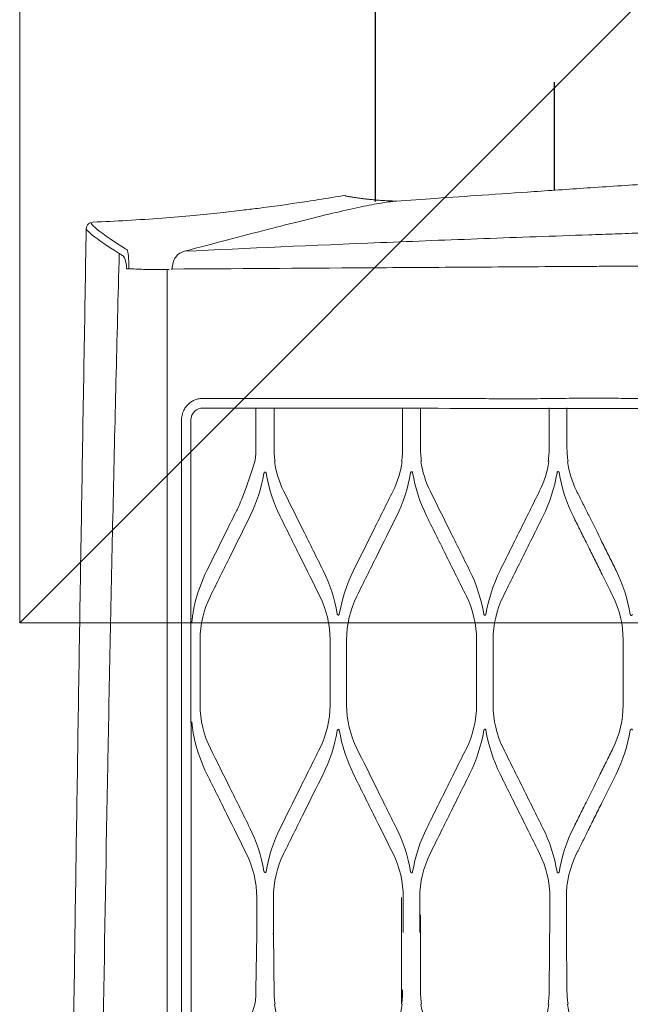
# Model space of a CAD drawing. Header units: millimetres. Extents: x -367720 to -162733, y 309172 to 337444.
# Tile 140 of 256: x -361192 to -361022, y 327971 to 328244. Entities that reach past the tile are written whole.
import ezdxf

# ---------------------------------------------------------------- set-up
doc = ezdxf.new("R2010")
doc.units = ezdxf.units.MM
doc.header["$LTSCALE"] = 10
doc.header["$MEASUREMENT"] = 0
doc.layers.get('0').update_dxf_attribs({"color": 255, "lineweight": 13})
doc.layers.add('LATS_CONTROL_LINE', color=2, linetype='Continuous')
doc.layers.add('LATS_PIPE_REFRIGERANT', color=3, linetype='Continuous')
for name, color, linetype, lineweight in [('LATS_EQ_IDU', 7, 'Continuous', 0), ('LATS_SERVICE_SPACE', 1, 'Continuous', 9), ('VZ1', 6, 'Continuous', 18)]:
    doc.layers.add(name, color=color, linetype=linetype, lineweight=lineweight)
doc.styles.add('ROMANS', font='ROMANS.shx', dxfattribs={"height": 80})

# ---------------------------------------------------------------- blocks, each defined once
blk = doc.blocks.new('LATS_IDU_LOW_STATIC_L2')
at = {"layer": 'LATS_SERVICE_SPACE', "color": 1, "ltscale": 2}
for p, q in [((1221.46, 343.7), (621.46, 343.7)), ((1221.46, 343.7), (621.46, -256.3)), ((1221.46, -256.3), (1221.46, 343.7))]:
    blk.add_line(p, q, dxfattribs=at)
blk = doc.blocks.new('LATS_IDU_WALL_MOUNTED_SV')
at = {"color": 0}
for p, q in [((575.75, 258.29), (575.78, 258.29)), ((-564.37, 235.79), (564.37, 235.79)), ((564.37, 235.21), (564.37, 235.79)), ((522.6, 229.2), (-522.6, 228.8)), ((443.56, 226.64), (461.56, 226.64)), ((364.39, 211.12), (379.86, 210.87)), ((390.06, 210.92), (380.36, 210.92)), ((515.06, 211.12), (525.99, 211.12)), ((362.39, 206.03), (380.36, 206.29)), ((380.36, 206.29), (390.06, 206.29)), ((515.06, 206.11), (525.99, 206.11)), ((461.56, 190.56), (443.56, 190.56)), ((443.56, 185.95), (461.56, 185.95)), ((360.39, 170.68), (390.06, 170.68)), ((390.06, 170.2), (380.36, 170.2)), ((515.06, 170.38), (525.99, 170.38)), ((364.39, 165.43), (385.21, 165.43)), ((380.36, 165.61), (390.06, 165.61)), ((515.06, 165.43), (525.99, 165.43)), ((461.56, 149.84), (443.56, 149.84)), ((443.56, 145.26), (461.56, 145.26)), ((364.39, 129.66), (385.21, 129.48)), ((390.06, 129.48), (380.36, 129.48)), ((515.06, 129.66), (525.99, 129.66)), ((364.39, 124.74), (380.36, 124.91)), ((380.36, 124.91), (390.06, 124.91)), ((515.06, 124.74), (525.99, 124.74)), ((461.56, 109.13), (443.56, 109.13))]:
    blk.add_line(p, q, dxfattribs=at)
blk.add_ellipse((564.6, 245.64), major_axis=(0, 1.5), ratio=0.001219, start_param=0.273685, end_param=0.98339, dxfattribs=at)
for points, knots in [([(575.7, 258.28), (550.94, 258.7), (501.2, 259.53), (426.75, 260.72), (352.7, 261.82), (279.64, 262.8), (207.59, 263.67), (136.51, 264.37), (67.42, 264.83), (22.01, 264.93), (0, 264.94)], [0, 0, 0, 0, 0.129019, 0.259249, 0.387951, 0.514907, 0.640002, 0.763398, 0.885303, 1, 1, 1, 1]), ([(568.8, 249.09), (571.38, 253.17), (573.31, 255.91), (575.06, 257.89), (575.46, 258.23), (575.71, 258.28)], [0, 0, 0, 0, 0.691892, 0.691892, 1, 1, 1, 1]), ([(577.37, 257.11), (577.37, 257.11), (577.34, 257.26), (577.11, 257.69), (576.43, 258.2), (575.99, 258.26), (575.77, 258.25)], [0, 0, 0, 0, 0.006966, 0.361923, 0.701237, 1, 1, 1, 1]), ([(0, 256.29), (94.88, 256.29), (189.76, 255.7), (332, 253.93), (379.4, 253.19), (450.46, 251.85), (474.14, 251.37), (509.65, 250.57), (521.49, 250.3), (545.15, 249.72), (556.99, 249.44), (568.8, 249.09)], [0, 0, 0, 0, 0.5, 0.5, 0.75, 0.75, 0.875, 0.875, 0.9375, 0.9375, 1, 1, 1, 1]), ([(577.5, 256.47), (577.48, 256.71), (577.41, 256.83), (577.03, 256.84), (576.6, 256.5), (574.78, 254.45), (572.85, 251.71), (570.27, 247.67)], [0, 0, 0, 0, 0.16353, 0.16353, 0.442353, 0.442353, 1, 1, 1, 1]), ([(584.99, 186.27), (584.56, 188.76), (583.82, 193.27), (582.9, 199.3), (582.24, 203.88), (581.75, 207.52), (581.29, 211.03), (580.74, 215.56), (580.07, 221.46), (579.33, 228.86), (578.59, 237.5), (577.95, 246.82), (577.64, 253.26), (577.51, 256.42)], [0, 0, 0, 0, 0.10773, 0.194511, 0.26002, 0.304889, 0.351802, 0.4112, 0.498886, 0.604273, 0.726948, 0.866225, 1, 1, 1, 1]), ([(568.81, 249.08), (568.81, 249.08), (568.8, 249.07), (568.8, 249.07), (568.79, 249.07), (568.79, 249.07)], [0, 0, 0, 0, 0.614625, 0.614625, 1, 1, 1, 1]), ([(568.8, 249.09), (568.8, 249.08), (568.8, 249.08), (568.81, 249.08), (568.81, 249.08), (568.81, 249.08)], [0, 0, 0, 0, 0.381968, 0.381968, 1, 1, 1, 1]), ([(564.37, 237.62), (564.35, 239.03), (564.36, 240.43), (564.43, 243.26), (564.49, 244.68), (564.58, 246.22), (564.59, 246.34), (564.6, 246.47)], [0, 0, 0, 0, 0.472513, 0.472513, 0.95747, 0.95747, 1, 1, 1, 1]), ([(564.6, 247.08), (565.67, 247.08), (566.58, 247.28), (567.77, 247.73), (568.12, 247.99), (568.28, 248.26)], [0, 0, 0, 0, 0.5, 0.5, 1, 1, 1, 1]), ([(569.75, 246.85), (569.53, 246.75), (568.99, 246.66), (567.23, 246.5), (565.96, 246.45), (564.6, 246.47)], [0, 0, 0, 0, 0.5, 0.5, 1, 1, 1, 1]), ([(564.37, 235.79), (564.36, 236.05), (564.36, 236.32), (564.36, 236.93), (564.36, 237.28), (564.37, 237.62)], [0, 0, 0, 0, 0.431737, 0.431737, 1, 1, 1, 1]), ([(569.43, 231), (569.19, 231.89), (568.72, 232.77), (566.95, 234.06), (565.72, 234.4), (564.49, 234.43)], [0, 0, 0, 0, 0.5, 0.5, 1, 1, 1, 1]), ([(564.49, 234.43), (564.6, 217.26), (564.77, 189.89), (564.99, 156.17), (565.12, 136.41), (565.19, 125.6), (565.23, 119.75), (565.23, 118.92)], [0, 0, 0, 0, 0.486926, 0.733246, 0.856406, 0.979567, 1, 1, 1, 1]), ([(522.01, 231.8), (509.61, 231.8), (497.22, 231.8), (460.04, 231.8), (435.26, 231.8), (385.68, 231.8), (360.9, 231.8), (236.97, 231.8), (137.82, 231.8), (-10.9, 231.8), (-60.47, 231.8), (-178.27, 231.8), (-246.5, 231.8), (-348.85, 231.8), (-382.96, 231.8), (-425.61, 231.8), (-434.13, 231.8), (-444.8, 231.8), (-446.93, 231.8), (-453.32, 231.8), (-457.59, 231.8), (-463.98, 231.8), (-466.12, 231.8), (-470.38, 231.8), (-472.51, 231.8), (-483.17, 231.8), (-491.7, 231.8), (-503.43, 231.8), (-506.63, 231.8), (-510.5, 231.8), (-511.17, 231.8), (-511.84, 231.8)], [0, 0, 0, 0, 0.035962, 0.035962, 0.107886, 0.107886, 0.17981, 0.17981, 0.467507, 0.467507, 0.611355, 0.611355, 0.809344, 0.809344, 0.908338, 0.908338, 0.933087, 0.933087, 0.939274, 0.939274, 0.951648, 0.951648, 0.957835, 0.957835, 0.964022, 0.964022, 0.988771, 0.988771, 0.998052, 0.998052, 1, 1, 1, 1]), ([(522.6, 231.8), (522.88, 231.79), (523.44, 231.77), (524.26, 231.58), (525.17, 231.24), (526.13, 230.71), (526.7, 230.17), (526.99, 229.89)], [0, 0, 0, 0, 0.16404, 0.329399, 0.500384, 0.74757, 1, 1, 1, 1]), ([(526.99, 229.89), (527.24, 229.6), (527.73, 229.02), (528.23, 228.02), (528.55, 226.94), (528.58, 226.18), (528.6, 225.8)], [0, 0, 0, 0, 0.247212, 0.491151, 0.739616, 1, 1, 1, 1]), ([(583.35, 172.1), (583.26, 173.37), (583.04, 174.99), (582.42, 178.63), (582.04, 180.55), (581.12, 184.87), (580.58, 187.26), (578.75, 195.05), (577.23, 201.11), (573.65, 214.95), (571.63, 222.64), (569.43, 231)], [0, 0, 0, 0, 0.165421, 0.165421, 0.304517, 0.304517, 0.443614, 0.443614, 0.721807, 0.721807, 1, 1, 1, 1]), ([(578.06, 3.46), (577.76, 12.21), (577.3, 25.91), (576.69, 44.57), (576.18, 59.43), (575.59, 74.28), (575.03, 89.13), (574.59, 101.47), (574.25, 111.31), (573.9, 121.12), (573.47, 133.33), (572.77, 152.72), (571.48, 186.01), (570.27, 213.46), (569.43, 231)], [0, 0, 0, 0, 0.112351, 0.175925, 0.2395, 0.303075, 0.366649, 0.430224, 0.462011, 0.493799, 0.557373, 0.620948, 0.748097, 1, 1, 1, 1]), ([(438.83, 228.94), (438.69, 228.94), (438.45, 228.92), (438.04, 228.87), (437.83, 228.85), (437.21, 228.78), (436.8, 228.72), (435.56, 228.53), (434.73, 228.38), (433.92, 228.19)], [0, 0, 0, 0, 0.125, 0.125, 0.25, 0.25, 0.5, 0.5, 1, 1, 1, 1]), ([(471.2, 228.19), (470.88, 228.27), (470.55, 228.34), (469.68, 228.51), (469.13, 228.6), (468.23, 228.73), (467.88, 228.78), (467.32, 228.85), (467.11, 228.87), (466.8, 228.9), (466.68, 228.91), (466.51, 228.93), (466.45, 228.93), (466.37, 228.94), (466.34, 228.94), (466.3, 228.94), (466.29, 228.94), (466.29, 228.94)], [0, 0, 0, 0, 0.198955, 0.198955, 0.529542, 0.529542, 0.742902, 0.742902, 0.867242, 0.867242, 0.936308, 0.936308, 0.973666, 0.973666, 0.993582, 0.993582, 1, 1, 1, 1]), ([(525.88, 225.88), (525.9, 226.69), (525.61, 227.5), (524.44, 228.77), (523.53, 229.21), (522.6, 229.2)], [0, 0, 0, 0, 0.5, 0.5, 1, 1, 1, 1]), ([(360.39, 211.42), (350.39, 214.7), (348.53, 215.62), (344.82, 217.46), (342.97, 218.39), (337.46, 221.13), (333.81, 222.94), (330.17, 224.75)], [0, 0, 0, 0, 0.251815, 0.251815, 0.50363, 0.50363, 1, 1, 1, 1]), ([(424.28, 224.75), (422.43, 223.83), (420.58, 222.91), (416.88, 221.07), (415.03, 220.15), (409.52, 217.41), (405.86, 215.59), (402.2, 213.77)], [0, 0, 0, 0, 0.251815, 0.251815, 0.50363, 0.50363, 1, 1, 1, 1]), ([(511.06, 211.42), (501.06, 214.7), (499.2, 215.62), (495.49, 217.46), (493.63, 218.39), (488.13, 221.13), (484.48, 222.94), (480.84, 224.75)], [0, 0, 0, 0, 0.251815, 0.251815, 0.50363, 0.50363, 1, 1, 1, 1]), ([(525.81, 119.04), (525.77, 137.74), (525.83, 156.18), (525.87, 191.93), (525.89, 209.28), (525.88, 225.8)], [0, 0, 0, 0, 0.5, 0.5, 1, 1, 1, 1]), ([(409.33, 212.82), (411.19, 213.74), (413.05, 214.66), (416.76, 216.51), (418.62, 217.43), (424.13, 220.16), (427.77, 221.98), (431.42, 223.79)], [0, 0, 0, 0, 0.251892, 0.251892, 0.503784, 0.503784, 1, 1, 1, 1]), ([(473.7, 223.79), (475.55, 222.87), (477.4, 221.95), (481.1, 220.11), (482.96, 219.19), (488.46, 216.45), (492.12, 214.64), (495.78, 212.82)], [0, 0, 0, 0, 0.251892, 0.251892, 0.503784, 0.503784, 1, 1, 1, 1]), ([(380.36, 210.92), (380.31, 210.92), (380.26, 210.92), (380.16, 210.91), (380.12, 210.91), (380.04, 210.91), (380, 210.9), (379.94, 210.89), (379.91, 210.89), (379.87, 210.88), (379.86, 210.87), (379.86, 210.87)], [0, 0, 0, 0, 0.176741, 0.176741, 0.352787, 0.352787, 0.538624, 0.538624, 0.750507, 0.750507, 1, 1, 1, 1]), ([(397.2, 208.32), (397.17, 208.33), (397.14, 208.34), (397.09, 208.36), (397.07, 208.38), (397.03, 208.42), (397.01, 208.44), (397, 208.49), (396.99, 208.51), (396.99, 208.56), (396.99, 208.59), (397, 208.65), (397.02, 208.68), (397.05, 208.74), (397.08, 208.77), (397.15, 208.83), (397.19, 208.86), (397.27, 208.9), (397.31, 208.91), (397.34, 208.91)], [0, 0, 0, 0, 0.094728, 0.094728, 0.190135, 0.190135, 0.278067, 0.278067, 0.36478, 0.36478, 0.461281, 0.461281, 0.576239, 0.576239, 0.715795, 0.715795, 0.878788, 0.878788, 1, 1, 1, 1]), ([(507.77, 208.91), (507.82, 208.9), (507.87, 208.89), (507.96, 208.84), (507.99, 208.81), (508.06, 208.74), (508.09, 208.7), (508.12, 208.63), (508.13, 208.59), (508.13, 208.53), (508.12, 208.5), (508.11, 208.45), (508.09, 208.42), (508.05, 208.38), (508.03, 208.37), (507.99, 208.34), (507.96, 208.33), (507.93, 208.32), (507.92, 208.32), (507.92, 208.32)], [0, 0, 0, 0, 0.163856, 0.163856, 0.318064, 0.318064, 0.488871, 0.488871, 0.608868, 0.608868, 0.707675, 0.707675, 0.807304, 0.807304, 0.895012, 0.895012, 0.981644, 0.981644, 1, 1, 1, 1]), ([(379.86, 206.34), (379.86, 206.34), (379.87, 206.33), (379.91, 206.32), (379.94, 206.31), (380.02, 206.31), (380.07, 206.3), (380.17, 206.3), (380.22, 206.3), (380.31, 206.29), (380.33, 206.29), (380.36, 206.29)], [0, 0, 0, 0, 0.233302, 0.233302, 0.46706, 0.46706, 0.692986, 0.692986, 0.904432, 0.904432, 1, 1, 1, 1]), ([(402.2, 203.44), (404.05, 202.53), (405.9, 201.61), (409.6, 199.77), (411.45, 198.85), (416.96, 196.11), (420.62, 194.29), (424.29, 192.47)], [0, 0, 0, 0, 0.251588, 0.251588, 0.503177, 0.503177, 1, 1, 1, 1]), ([(431.41, 193.41), (429.55, 194.33), (427.7, 195.25), (423.99, 197.1), (422.14, 198.02), (416.63, 200.76), (412.98, 202.57), (409.33, 204.39)], [0, 0, 0, 0, 0.251536, 0.251536, 0.503072, 0.503072, 1, 1, 1, 1]), ([(495.78, 204.39), (493.94, 203.47), (492.09, 202.55), (488.39, 200.71), (486.54, 199.79), (481.03, 197.05), (477.37, 195.23), (473.71, 193.41)], [0, 0, 0, 0, 0.251536, 0.251536, 0.503072, 0.503072, 1, 1, 1, 1]), ([(480.83, 192.47), (482.68, 193.4), (484.54, 194.32), (488.25, 196.16), (490.1, 197.08), (495.61, 199.82), (499.26, 201.63), (502.91, 203.44)], [0, 0, 0, 0, 0.251588, 0.251588, 0.503177, 0.503177, 1, 1, 1, 1]), ([(436.34, 188.56), (436.39, 188.55), (436.43, 188.53), (436.52, 188.48), (436.56, 188.46), (436.62, 188.39), (436.64, 188.35), (436.67, 188.27), (436.68, 188.24), (436.68, 188.17), (436.67, 188.14), (436.65, 188.08), (436.63, 188.06), (436.59, 188.02), (436.57, 188.01), (436.51, 187.98), (436.49, 187.97), (436.46, 187.97)], [0, 0, 0, 0, 0.167117, 0.167117, 0.32198, 0.32198, 0.485137, 0.485137, 0.599061, 0.599061, 0.714178, 0.714178, 0.812369, 0.812369, 0.902245, 0.902245, 1, 1, 1, 1]), ([(468.66, 187.97), (468.63, 187.97), (468.6, 187.98), (468.54, 188.01), (468.52, 188.03), (468.48, 188.07), (468.46, 188.1), (468.44, 188.15), (468.44, 188.17), (468.44, 188.22), (468.44, 188.25), (468.46, 188.31), (468.47, 188.34), (468.51, 188.4), (468.53, 188.43), (468.6, 188.49), (468.64, 188.51), (468.71, 188.54), (468.75, 188.55), (468.78, 188.56)], [0, 0, 0, 0, 0.102723, 0.102723, 0.206233, 0.206233, 0.300391, 0.300391, 0.39067, 0.39067, 0.488023, 0.488023, 0.600789, 0.600789, 0.734689, 0.734689, 0.889492, 0.889492, 1, 1, 1, 1]), ([(424.29, 184.03), (422.44, 183.11), (420.59, 182.19), (416.9, 180.35), (415.05, 179.43), (409.54, 176.69), (405.88, 174.87), (402.21, 173.05)], [0, 0, 0, 0, 0.251275, 0.251275, 0.502551, 0.502551, 1, 1, 1, 1]), ([(502.91, 173.05), (501.05, 173.97), (499.2, 174.89), (495.5, 176.73), (493.65, 177.65), (488.14, 180.39), (484.48, 182.21), (480.83, 184.03)], [0, 0, 0, 0, 0.251275, 0.251275, 0.50255, 0.50255, 1, 1, 1, 1]), ([(409.33, 172.13), (411.18, 173.05), (413.03, 173.97), (416.73, 175.81), (418.58, 176.73), (424.09, 179.47), (427.75, 181.28), (431.41, 183.1)], [0, 0, 0, 0, 0.251311, 0.251311, 0.502622, 0.502622, 1, 1, 1, 1]), ([(473.71, 183.1), (475.56, 182.18), (477.4, 181.26), (481.1, 179.43), (482.95, 178.51), (488.46, 175.77), (492.12, 173.95), (495.79, 172.13)], [0, 0, 0, 0, 0.251311, 0.251311, 0.502622, 0.502622, 1, 1, 1, 1]), ([(528.6, 170.14), (528.6, 168), (528.59, 164.03), (528.57, 158.49), (528.55, 152.98), (528.52, 147.22), (528.47, 140.89), (528.46, 134.53), (528.55, 130.27), (528.6, 128.14)], [0, 0, 0, 0, 0.155063, 0.288403, 0.400018, 0.55008, 0.700144, 0.850061, 1, 1, 1, 1]), ([(595, 0), (594.5, 7.38), (593.53, 21.86), (592.1, 43.08), (590.74, 63.33), (589.46, 82.6), (588.23, 100.76), (587.09, 117.73), (586.03, 133.43), (585.04, 147.82), (584.16, 160.59), (583.6, 168.57), (583.34, 172.19)], [0, 0, 0, 0, 0.128318, 0.251968, 0.370447, 0.482934, 0.588891, 0.687557, 0.778576, 0.861827, 0.937379, 1, 1, 1, 1]), ([(397.13, 167.61), (397.1, 167.62), (397.07, 167.63), (397.01, 167.66), (396.98, 167.68), (396.94, 167.73), (396.92, 167.75), (396.9, 167.8), (396.9, 167.83), (396.9, 167.89), (396.9, 167.91), (396.92, 167.97), (396.93, 168), (396.97, 168.06), (397, 168.09), (397.06, 168.14), (397.1, 168.16), (397.17, 168.19), (397.2, 168.2), (397.23, 168.2)], [0, 0, 0, 0, 0.110412, 0.110412, 0.221698, 0.221698, 0.321855, 0.321855, 0.415537, 0.415537, 0.513604, 0.513604, 0.624291, 0.624291, 0.7532, 0.7532, 0.901051, 0.901051, 1, 1, 1, 1]), ([(507.89, 168.2), (507.94, 168.2), (507.99, 168.18), (508.07, 168.13), (508.11, 168.1), (508.17, 168.03), (508.19, 167.99), (508.21, 167.92), (508.22, 167.89), (508.22, 167.82), (508.21, 167.79), (508.18, 167.74), (508.17, 167.71), (508.13, 167.67), (508.1, 167.66), (508.05, 167.63), (508.02, 167.62), (507.98, 167.61)], [0, 0, 0, 0, 0.169809, 0.169809, 0.324297, 0.324297, 0.479853, 0.479853, 0.589267, 0.589267, 0.699536, 0.699536, 0.797135, 0.797135, 0.890643, 0.890643, 1, 1, 1, 1]), ([(402.21, 162.75), (404.06, 161.84), (405.9, 160.92), (409.6, 159.08), (411.44, 158.17), (416.96, 155.43), (420.62, 153.61), (424.29, 151.78)], [0, 0, 0, 0, 0.251053, 0.251053, 0.502107, 0.502107, 1, 1, 1, 1]), ([(431.4, 152.69), (429.55, 153.61), (427.7, 154.53), (424.01, 156.37), (422.16, 157.29), (416.65, 160.03), (412.99, 161.85), (409.32, 163.67)], [0, 0, 0, 0, 0.25103, 0.25103, 0.502059, 0.502059, 1, 1, 1, 1]), ([(495.79, 163.67), (493.95, 162.75), (492.1, 161.83), (488.41, 160), (486.56, 159.08), (481.05, 156.34), (477.38, 154.52), (473.71, 152.69)], [0, 0, 0, 0, 0.25103, 0.25103, 0.502059, 0.502059, 1, 1, 1, 1]), ([(480.82, 151.78), (482.67, 152.7), (484.52, 153.62), (488.22, 155.46), (490.07, 156.38), (495.58, 159.12), (499.24, 160.93), (502.9, 162.75)], [0, 0, 0, 0, 0.251053, 0.251053, 0.502107, 0.502107, 1, 1, 1, 1]), ([(436.43, 147.85), (436.48, 147.84), (436.53, 147.82), (436.61, 147.77), (436.65, 147.74), (436.7, 147.68), (436.72, 147.64), (436.74, 147.57), (436.75, 147.54), (436.74, 147.47), (436.74, 147.44), (436.71, 147.39), (436.69, 147.36), (436.65, 147.32), (436.63, 147.31), (436.58, 147.28), (436.55, 147.27), (436.51, 147.26), (436.51, 147.26), (436.5, 147.26)], [0, 0, 0, 0, 0.172025, 0.172025, 0.325192, 0.325192, 0.473261, 0.473261, 0.579384, 0.579384, 0.686087, 0.686087, 0.783854, 0.783854, 0.881124, 0.881124, 0.986662, 0.986662, 1, 1, 1, 1]), ([(468.61, 147.26), (468.58, 147.27), (468.54, 147.28), (468.48, 147.31), (468.45, 147.33), (468.41, 147.38), (468.39, 147.41), (468.37, 147.46), (468.37, 147.49), (468.37, 147.55), (468.37, 147.58), (468.39, 147.63), (468.41, 147.66), (468.45, 147.72), (468.47, 147.75), (468.53, 147.79), (468.57, 147.81), (468.64, 147.84), (468.66, 147.85), (468.69, 147.85)], [0, 0, 0, 0, 0.11771, 0.11771, 0.236356, 0.236356, 0.342358, 0.342358, 0.439374, 0.439374, 0.538077, 0.538077, 0.646779, 0.646779, 0.77119, 0.77119, 0.912964, 0.912964, 1, 1, 1, 1]), ([(424.29, 143.31), (422.45, 142.4), (420.6, 141.48), (416.91, 139.64), (415.07, 138.73), (409.56, 135.99), (405.89, 134.16), (402.21, 132.34)], [0, 0, 0, 0, 0.250795, 0.250795, 0.50159, 0.50159, 1, 1, 1, 1]), ([(409.32, 131.43), (411.17, 132.35), (413.02, 133.27), (416.71, 135.11), (418.56, 136.02), (424.07, 138.76), (427.74, 140.59), (431.4, 142.41)], [0, 0, 0, 0, 0.25081, 0.25081, 0.50162, 0.50162, 1, 1, 1, 1]), ([(473.71, 142.41), (475.56, 141.49), (477.4, 140.57), (481.09, 138.74), (482.94, 137.82), (488.45, 135.08), (492.12, 133.26), (495.79, 131.43)], [0, 0, 0, 0, 0.25081, 0.25081, 0.50162, 0.50162, 1, 1, 1, 1]), ([(502.9, 132.34), (501.05, 133.25), (499.21, 134.17), (495.51, 136.01), (493.67, 136.93), (488.15, 139.67), (484.49, 141.49), (480.82, 143.31)], [0, 0, 0, 0, 0.250795, 0.250795, 0.50159, 0.50159, 1, 1, 1, 1]), ([(397.1, 126.91), (397.06, 126.91), (397.03, 126.92), (396.96, 126.96), (396.93, 126.98), (396.89, 127.03), (396.87, 127.06), (396.85, 127.12), (396.85, 127.15), (396.85, 127.21), (396.85, 127.24), (396.87, 127.3), (396.89, 127.32), (396.93, 127.38), (396.95, 127.4), (397.01, 127.45), (397.05, 127.47), (397.11, 127.49), (397.13, 127.49), (397.15, 127.5)], [0, 0, 0, 0, 0.124544, 0.124544, 0.250053, 0.250053, 0.361819, 0.361819, 0.462207, 0.462207, 0.561539, 0.561539, 0.668349, 0.668349, 0.788627, 0.788627, 0.924939, 0.924939, 1, 1, 1, 1]), ([(507.96, 127.5), (508.01, 127.49), (508.06, 127.47), (508.14, 127.42), (508.18, 127.39), (508.23, 127.32), (508.25, 127.28), (508.27, 127.21), (508.27, 127.18), (508.26, 127.11), (508.25, 127.08), (508.22, 127.03), (508.2, 127.01), (508.16, 126.97), (508.14, 126.95), (508.08, 126.92), (508.05, 126.91), (508.02, 126.91)], [0, 0, 0, 0, 0.173677, 0.173677, 0.324505, 0.324505, 0.465131, 0.465131, 0.585674, 0.585674, 0.689719, 0.689719, 0.788048, 0.788048, 0.890386, 0.890386, 1, 1, 1, 1]), ([(528.6, 128.14), (528.6, 126), (528.61, 122.93), (528.63, 119.85), (528.64, 118.92)], [0, 0, 0, 0, 0.698574, 1, 1, 1, 1]), ([(402.22, 122.06), (402.74, 121.8), (403.27, 121.53), (404.32, 121.01), (404.85, 120.75), (406.43, 119.96), (407.48, 119.44), (408.54, 118.92)], [0, 0, 0, 0, 0.250254, 0.250254, 0.500509, 0.500509, 1, 1, 1, 1]), ([(416.43, 119.42), (415.84, 119.72), (415.24, 120.01), (414.06, 120.6), (413.46, 120.9), (411.69, 121.78), (410.5, 122.37), (409.32, 122.96)], [0, 0, 0, 0, 0.25026, 0.25026, 0.50052, 0.50052, 1, 1, 1, 1]), ([(495.79, 122.96), (495.2, 122.66), (494.61, 122.37), (493.42, 121.78), (492.83, 121.48), (491.05, 120.6), (489.87, 120.01), (488.69, 119.42)], [0, 0, 0, 0, 0.25026, 0.25026, 0.50052, 0.50052, 1, 1, 1, 1]), ([(496.58, 118.92), (497.11, 119.18), (497.63, 119.44), (498.69, 119.96), (499.21, 120.23), (500.79, 121.01), (501.85, 121.53), (502.9, 122.06)], [0, 0, 0, 0, 0.250254, 0.250254, 0.500509, 0.500509, 1, 1, 1, 1]), ([(408.97, 118.7), (410.28, 118.05), (411.6, 117.39), (414.23, 116.09), (415.54, 115.43), (419.34, 113.55), (421.82, 112.32), (424.3, 111.09)], [0, 0, 0, 0, 0.257386, 0.257386, 0.514773, 0.514773, 1, 1, 1, 1]), ([(431.4, 111.98), (430.15, 112.6), (428.9, 113.22), (426.4, 114.47), (425.15, 115.09), (421.9, 116.71), (419.89, 117.7), (417.88, 118.7)], [0, 0, 0, 0, 0.277199, 0.277199, 0.554398, 0.554398, 1, 1, 1, 1]), ([(487.23, 118.7), (485.98, 118.08), (484.74, 117.46), (482.24, 116.22), (480.99, 115.6), (477.73, 113.98), (475.72, 112.98), (473.72, 111.98)], [0, 0, 0, 0, 0.277199, 0.277199, 0.554398, 0.554398, 1, 1, 1, 1]), ([(480.82, 111.09), (482.14, 111.74), (483.45, 112.39), (486.08, 113.7), (487.4, 114.35), (491.19, 116.24), (493.67, 117.47), (496.15, 118.7)], [0, 0, 0, 0, 0.257386, 0.257386, 0.514773, 0.514773, 1, 1, 1, 1]), ([(525.86, 55), (525.79, 65.72), (525.83, 76.42), (525.81, 97.78), (525.83, 108.44), (525.81, 119.04)], [0, 0, 0, 0, 0.5, 0.5, 1, 1, 1, 1]), ([(528.64, 118.92), (528.64, 117.79), (528.65, 114.7), (528.62, 111.61), (528.6, 109.64)], [0, 0, 0, 0, 0.366145, 1, 1, 1, 1]), ([(565.23, 118.92), (565.24, 117.25), (565.27, 113.06), (565.33, 103.83), (565.41, 91.22), (565.51, 76.04), (565.59, 63.96), (565.63, 56.95), (565.65, 55)], [0, 0, 0, 0, 0.079209, 0.197752, 0.434839, 0.671927, 0.909014, 1, 1, 1, 1]), ([(528.6, 109.64), (528.58, 106.25), (528.54, 97.96), (528.58, 89.64), (528.6, 84.72)], [0, 0, 0, 0, 0.408948, 1, 1, 1, 1]), ([(436.48, 107.14), (436.53, 107.13), (436.58, 107.12), (436.66, 107.07), (436.7, 107.04), (436.74, 106.97), (436.76, 106.93), (436.78, 106.86), (436.78, 106.83), (436.77, 106.76), (436.76, 106.74), (436.74, 106.68), (436.72, 106.66), (436.67, 106.62), (436.65, 106.6), (436.59, 106.57), (436.55, 106.56), (436.52, 106.55)], [0, 0, 0, 0, 0.174766, 0.174766, 0.323012, 0.323012, 0.457614, 0.457614, 0.573123, 0.573123, 0.675633, 0.675633, 0.775455, 0.775455, 0.88119, 0.88119, 1, 1, 1, 1]), ([(468.6, 106.55), (468.56, 106.56), (468.52, 106.57), (468.45, 106.61), (468.42, 106.63), (468.38, 106.69), (468.36, 106.72), (468.34, 106.78), (468.34, 106.81), (468.34, 106.87), (468.34, 106.9), (468.36, 106.95), (468.38, 106.98), (468.42, 107.03), (468.44, 107.06), (468.5, 107.1), (468.54, 107.12), (468.59, 107.14), (468.61, 107.14), (468.63, 107.14)], [0, 0, 0, 0, 0.129801, 0.129801, 0.26056, 0.26056, 0.377087, 0.377087, 0.48039, 0.48039, 0.580312, 0.580312, 0.685639, 0.685639, 0.802697, 0.802697, 0.934791, 0.934791, 1, 1, 1, 1])]:
    blk.add_open_spline(points, degree=3, knots=knots, dxfattribs=at)
for points, degree in [([(568.28, 248.26), (568.45, 248.53), (568.61, 248.79), (568.79, 249.07)], 3), ([(570.27, 247.67), (570.1, 247.39), (569.93, 247.13), (569.75, 246.85)], 3), ([(564.48, 234.66), (564.49, 234.65), (564.49, 234.58), (564.49, 234.43)], 3), ([(522.01, 231.8), (522.21, 231.8), (522.4, 231.8), (522.6, 231.8)], 3), ([(433.92, 228.19), (430.54, 227.42), (427.32, 226.26), (424.28, 224.75)], 3), ([(480.84, 224.75), (477.8, 226.26), (474.55, 227.43), (471.2, 228.19)], 3), ([(431.42, 223.79), (435.11, 225.62), (439.3, 226.64), (443.56, 226.64)], 3), ([(461.56, 226.64), (465.81, 226.64), (470, 225.62), (473.7, 223.79)], 3), ([(528.6, 225.8), (528.6, 216.85), (528.6, 207.66), (528.6, 198.26)], 3), ([(402.2, 213.77), (398.5, 211.93), (394.3, 210.92), (390.06, 210.92)], 3), ([(364.39, 211.12), (363.05, 211.12), (361.71, 211.22), (360.39, 211.42)], 3), ([(397.34, 208.91), (401.54, 209.63), (405.59, 210.96), (409.33, 212.82)], 3), ([(495.78, 212.82), (499.52, 210.96), (503.58, 209.63), (507.77, 208.91)], 3), ([(515.06, 211.12), (513.72, 211.12), (512.38, 211.22), (511.06, 211.42)], 3), ([(409.33, 204.39), (405.54, 206.27), (401.43, 207.61), (397.2, 208.32)], 3), ([(507.92, 208.32), (503.68, 207.61), (499.57, 206.27), (495.78, 204.39)], 3), ([(352.24, 203.44), (354.78, 204.71), (357.53, 205.58), (360.39, 206)], 3), ([(360.39, 205.81), (361.71, 206.01), (363.04, 206.11), (364.39, 206.11)], 3), ([(390.06, 206.29), (394.3, 206.29), (398.49, 205.29), (402.2, 203.44)], 3), ([(502.91, 203.44), (505.45, 204.71), (508.2, 205.58), (511.06, 206)], 3), ([(511.06, 205.81), (512.38, 206.01), (513.71, 206.11), (515.06, 206.11)], 3), ([(528.6, 198.26), (528.6, 197.02), (528.6, 195.78), (528.6, 194.54)], 3), ([(528.6, 194.54), (528.6, 186.54), (528.6, 178.39), (528.6, 170.14)], 3), ([(424.29, 192.47), (428.06, 190.6), (432.13, 189.27), (436.34, 188.56)], 3), ([(443.56, 190.56), (439.32, 190.56), (435.13, 191.56), (431.41, 193.41)], 3), ([(473.71, 193.41), (469.98, 191.56), (465.79, 190.56), (461.56, 190.56)], 3), ([(468.78, 188.56), (472.99, 189.27), (477.05, 190.6), (480.83, 192.47)], 3), ([(436.46, 187.97), (432.21, 187.26), (428.1, 185.93), (424.29, 184.03)], 3), ([(431.41, 183.1), (435.14, 184.96), (439.33, 185.95), (443.56, 185.95)], 3), ([(461.56, 185.95), (465.79, 185.95), (469.97, 184.96), (473.71, 183.1)], 3), ([(480.83, 184.03), (477.02, 185.92), (472.9, 187.26), (468.66, 187.97)], 3), ([(583.36, 172.06), (583.48, 178.84), (584.78, 186.34)], 2), ([(360.39, 170.49), (357.54, 170.91), (354.79, 171.78), (352.24, 173.05)], 3), ([(402.21, 173.05), (398.47, 171.19), (394.28, 170.2), (390.06, 170.2)], 3), ([(511.06, 170.49), (508.21, 170.91), (505.46, 171.78), (502.91, 173.05)], 3), ([(364.39, 170.38), (363.05, 170.38), (361.71, 170.48), (360.39, 170.68)], 3), ([(397.23, 168.2), (401.45, 168.91), (405.53, 170.24), (409.33, 172.13)], 3), ([(495.79, 172.13), (499.59, 170.24), (503.67, 168.91), (507.89, 168.2)], 3), ([(515.06, 170.38), (513.72, 170.38), (512.38, 170.48), (511.06, 170.68)], 3), ([(409.32, 163.67), (405.5, 165.57), (401.37, 166.91), (397.13, 167.61)], 3), ([(507.98, 167.61), (503.74, 166.91), (499.62, 165.57), (495.79, 163.67)], 3), ([(352.24, 162.75), (354.79, 164.02), (357.54, 164.89), (360.39, 165.31)], 3), ([(360.39, 165.13), (361.71, 165.33), (363.05, 165.43), (364.39, 165.43)], 3), ([(390.06, 165.61), (394.28, 165.61), (398.46, 164.62), (402.21, 162.75)], 3), ([(502.9, 162.75), (505.46, 164.02), (508.21, 164.89), (511.06, 165.31)], 3), ([(511.06, 165.13), (512.38, 165.33), (513.71, 165.43), (515.06, 165.43)], 3), ([(424.29, 151.78), (428.11, 149.88), (432.21, 148.55), (436.43, 147.85)], 3), ([(443.56, 149.84), (439.34, 149.84), (435.16, 150.83), (431.4, 152.69)], 3), ([(473.71, 152.69), (469.96, 150.83), (465.78, 149.84), (461.56, 149.84)], 3), ([(468.69, 147.85), (472.91, 148.55), (477, 149.88), (480.82, 151.78)], 3), ([(436.5, 147.26), (432.25, 146.56), (428.14, 145.22), (424.29, 143.31)], 3), ([(431.4, 142.41), (435.16, 144.27), (439.34, 145.26), (443.56, 145.26)], 3), ([(461.56, 145.26), (465.78, 145.26), (469.96, 144.27), (473.71, 142.41)], 3), ([(480.82, 143.31), (476.98, 145.22), (472.85, 146.56), (468.61, 147.26)], 3), ([(360.39, 129.77), (357.55, 130.19), (354.8, 131.06), (352.23, 132.34)], 3), ([(402.21, 132.34), (398.45, 130.47), (394.27, 129.48), (390.06, 129.48)], 3), ([(397.15, 127.5), (401.38, 128.2), (405.49, 129.53), (409.32, 131.43)], 3), ([(495.79, 131.43), (499.63, 129.53), (503.73, 128.2), (507.96, 127.5)], 3), ([(511.06, 129.77), (508.22, 130.19), (505.46, 131.06), (502.9, 132.34)], 3), ([(364.39, 129.66), (363.05, 129.66), (361.71, 129.76), (360.39, 129.96)], 3), ([(515.06, 129.66), (513.72, 129.66), (512.38, 129.76), (511.06, 129.96)], 3), ([(409.32, 122.96), (405.47, 124.87), (401.34, 126.21), (397.1, 126.91)], 3), ([(508.02, 126.91), (503.78, 126.21), (499.64, 124.87), (495.79, 122.96)], 3), ([(352.23, 122.06), (354.8, 123.33), (357.55, 124.2), (360.39, 124.62)], 3), ([(360.39, 124.44), (361.71, 124.64), (363.05, 124.74), (364.39, 124.74)], 3), ([(390.06, 124.91), (394.27, 124.91), (398.45, 123.93), (402.22, 122.06)], 3), ([(502.9, 122.06), (505.47, 123.33), (508.22, 124.2), (511.06, 124.62)], 3), ([(511.06, 124.44), (512.38, 124.64), (513.71, 124.74), (515.06, 124.74)], 3), ([(408.54, 118.92), (408.68, 118.84), (408.83, 118.77), (408.97, 118.7)], 3), ([(417.88, 118.7), (417.4, 118.94), (416.91, 119.18), (416.43, 119.42)], 3), ([(488.69, 119.42), (488.2, 119.18), (487.72, 118.94), (487.23, 118.7)], 3), ([(496.15, 118.7), (496.29, 118.77), (496.43, 118.84), (496.58, 118.92)], 3), ([(424.3, 111.09), (428.14, 109.18), (432.25, 107.84), (436.48, 107.14)], 3), ([(443.56, 109.13), (439.34, 109.13), (435.17, 110.11), (431.4, 111.98)], 3), ([(473.72, 111.98), (469.95, 110.11), (465.77, 109.13), (461.56, 109.13)], 3), ([(468.63, 107.14), (472.87, 107.84), (476.98, 109.18), (480.82, 111.09)], 3)]:
    blk.add_open_spline(points, degree=degree, dxfattribs=at)
at = {"layer": 'LATS_CONTROL_LINE'}
blk.add_line((586.38, 128.19), (616.38, 128.19), dxfattribs=at)
at = {"layer": 'LATS_PIPE_REFRIGERANT'}
blk.add_line((633.71, 177.97), (583.27, 177.97), dxfattribs=at)
blk = doc.blocks.new('A$C44164CF6')
at = {"layer": 'LATS_PIPE_REFRIGERANT', "ltscale": 5}
blk.add_lwpolyline([(-6153.63, 10010.08), (-6153.63, 9819.71, -0.414214), (-6253.63, 9719.71), (-6310.42, 9719.71), (-6310.42, 9323.96)], format="xyb", dxfattribs=at)
at = {"layer": 'LATS_EQ_IDU', "color": 1, "ltscale": 5, "rotation": 180}
blk.add_blockref('LATS_IDU_LOW_STATIC_L2', (-5187.75, 9500.21), dxfattribs=at)
at = {"layer": 'LATS_EQ_IDU', "color": 0, "ltscale": 5, "rotation": 90}
blk.add_blockref('LATS_IDU_WALL_MOUNTED_SV', (-6132.45, 8690.24), dxfattribs=at)
at = {"layer": 'VZ1', "extrusion": (0, -1, -1.22461e-16), "style": 'ROMANS', "width": 0.8, "flags": 1}
for tag, p in [('MATERIAL', (-2269.09, 3112.52, -14812.16)), ('PRIRUBA', (-2269.09, 3112.52, -14812.16)), ('PRUTOK', (-2269.09, 3112.52, -14812.16)), ('PLOCHA', (-2269.09, 3112.52, -14812.16)), ('OBVOD', (-2269.09, 3112.52, -14812.16)), ('NAZEV', (-2269.09, 3112.52, -14812.16)), ('KOTA', (-2269.09, 3112.52, -14812.16)), ('USEK', (-2269.09, 3112.52, -14812.16)), ('TVAR', (-2269.09, 3112.52, -14812.16)), ('POS', (-2269.09, 3112.52, -14812.16)), ('NB2', (-2269.09, 3112.52, -14812.16)), ('NB1', (-2269.09, 3112.52, -14812.16)), ('DB', (-2269.09, 3112.52, -14812.16)), ('DA', (-2269.09, 3112.52, -14812.16)), ('B2', (-2269.09, 3112.52, -14812.16)), ('B1', (-2269.09, 3112.52, -14812.16)), ('A2', (-2269.09, 3112.52, -14812.16)), ('A1', (-2269.09, 3112.52, -14812.16)), ('LT', (-2269.09, 3112.52, -14812.16)), ('MATERIAL', (99885.33, 3112.52, -14812.16)), ('PRIRUBA', (99885.33, 3112.52, -14812.16)), ('PRUTOK', (99885.33, 3112.52, -14812.16)), ('PLOCHA', (99885.33, 3112.52, -14812.16)), ('OBVOD', (99885.33, 3112.52, -14812.16)), ('NAZEV', (99885.33, 3112.52, -14812.16)), ('KOTA', (99885.33, 3112.52, -14812.16)), ('USEK', (99885.33, 3112.52, -14812.16)), ('TVAR', (99885.33, 3112.52, -14812.16)), ('POS', (99885.33, 3112.52, -14812.16)), ('NB2', (99885.33, 3112.52, -14812.16)), ('NB1', (99885.33, 3112.52, -14812.16)), ('DB', (99885.33, 3112.52, -14812.16)), ('DA', (99885.33, 3112.52, -14812.16)), ('B2', (99885.33, 3112.52, -14812.16)), ('B1', (99885.33, 3112.52, -14812.16)), ('A2', (99885.33, 3112.52, -14812.16)), ('A1', (99885.33, 3112.52, -14812.16)), ('LT', (99885.33, 3112.52, -14812.16))]:
    blk.add_attdef(tag, p, '', height=1, rotation=180, dxfattribs=at)
at = {"layer": 'VZ1', "extrusion": (1.22461e-16, 1, 4.44089e-16), "style": 'ROMANS', "width": 0.8, "flags": 1}
for tag, p in [('MATERIAL', (2269.09, 2852.52, 14812.16)), ('PRIRUBA', (2269.09, 2852.52, 14812.16)), ('IZOLACE', (2269.09, 2852.52, 14812.16)), ('PRUTOK', (2269.09, 2852.52, 14812.16)), ('PLOCHA', (2269.09, 2852.52, 14812.16)), ('NASTCE', (2269.09, 2852.52, 14812.16)), ('OBVOD', (2269.09, 2852.52, 14812.16)), ('NAZEV', (2269.09, 2852.52, 14812.16)), ('KOTA', (2269.09, 2852.52, 14812.16)), ('USEK', (2269.09, 2852.52, 14812.16)), ('TVAR', (2269.09, 2852.52, 14812.16)), ('POS', (2269.09, 2852.52, 14812.16)), ('NB2', (2269.09, 2852.52, 14812.16)), ('NB1', (2269.09, 2852.52, 14812.16)), ('B1', (2269.09, 2852.52, 14812.16)), ('VS', (2269.09, 2852.52, 14812.16)), ('A1', (2269.09, 2852.52, 14812.16)), ('LT', (2269.09, 2852.52, 14812.16)), ('MATERIAL', (-99885.33, 2852.52, 14812.16)), ('PRIRUBA', (-99885.33, 2852.52, 14812.16)), ('IZOLACE', (-99885.33, 2852.52, 14812.16)), ('PRUTOK', (-99885.33, 2852.52, 14812.16)), ('PLOCHA', (-99885.33, 2852.52, 14812.16)), ('NASTCE', (-99885.33, 2852.52, 14812.16)), ('OBVOD', (-99885.33, 2852.52, 14812.16)), ('NAZEV', (-99885.33, 2852.52, 14812.16)), ('KOTA', (-99885.33, 2852.52, 14812.16)), ('USEK', (-99885.33, 2852.52, 14812.16)), ('TVAR', (-99885.33, 2852.52, 14812.16)), ('POS', (-99885.33, 2852.52, 14812.16)), ('NB2', (-99885.33, 2852.52, 14812.16)), ('NB1', (-99885.33, 2852.52, 14812.16)), ('B1', (-99885.33, 2852.52, 14812.16)), ('VS', (-99885.33, 2852.52, 14812.16)), ('A1', (-99885.33, 2852.52, 14812.16)), ('LT', (-99885.33, 2852.52, 14812.16))]:
    blk.add_attdef(tag, p, '', height=1, dxfattribs=at)

msp = doc.modelspace()

# ---------------------------------------------------------------- block references
msp.add_blockref('A$C44164CF6', (-354782.86, 318920.06))

doc.saveas('drawing.dxf')
